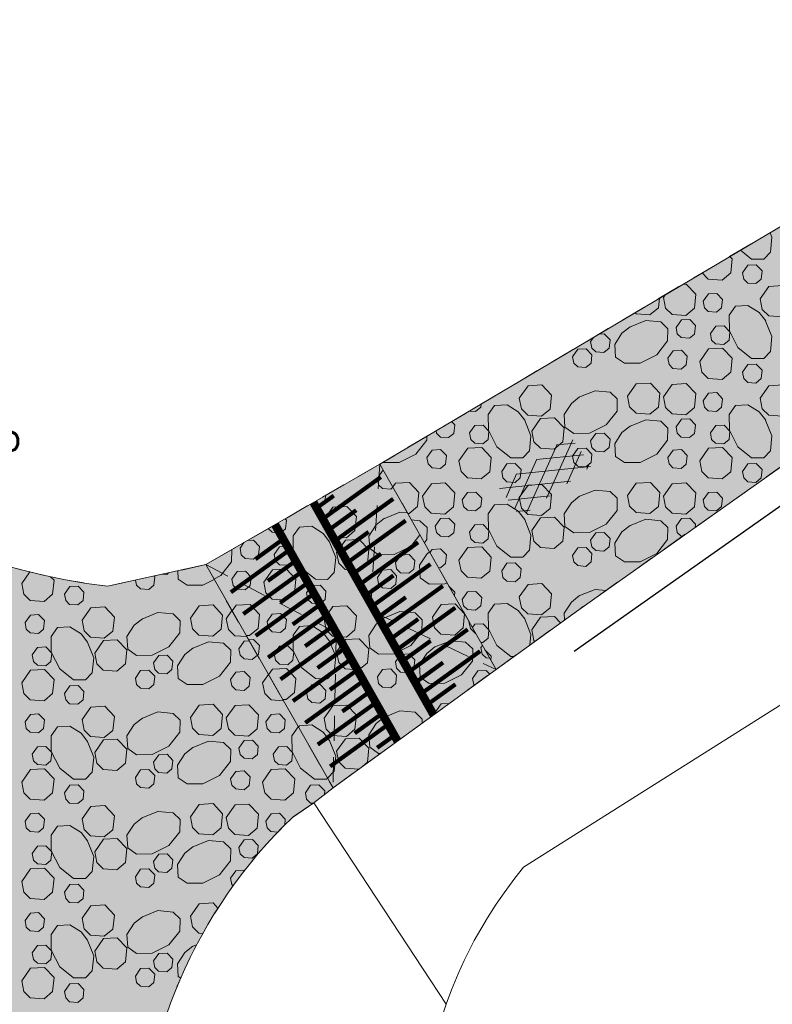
# Model space of a CAD drawing. Header units: metres. Extents: x 148425 to 149111, y 486065 to 486671.
# Tile 9 of 81: x 148546 to 148564, y 486242 to 486266. Entities that reach past the tile are written whole.
import ezdxf

# ---------------------------------------------------------------- set-up
doc = ezdxf.new("R2010")
doc.units = ezdxf.units.M
doc.header["$MEASUREMENT"] = 0
doc.linetypes.add('DGN Style 2', pattern=[1, 0.6, -0.4])
for name, color, linetype, lineweight in [('BWR-alg-topografie', 7, 'Continuous', 13), ('BWR-verw-drain ø 60', 60, 'drainage60w', 30), ('BWR-verw-situatie', 214, 'DGN Style 2', 13), ('N-WE-VW-MARKERING_DREMPEL-G', 7, 'Continuous', 30), ('TOP-L-topo objecten punt', 7, 'Continuous', 0), ('TOP-L-topo objecten vlak', 7, 'Continuous', 0), ('WVB-alg-onderhoek', 7, 'Continuous', 30), ('WVB-dim-terr-maatvoering 018', 7, 'Continuous', 13), ('WVB-pen-dik 013', 1, 'Continuous', 0), ('WVB-raster-20%', 254, 'Continuous', 30)]:
    doc.layers.add(name, color=color, linetype=linetype, lineweight=lineweight)
doc.styles.add('1 200   0.18', font='WORKING.shx', dxfattribs={"height": 0.36})
doc.styles.add('Style-STANDARD', font='STANDARD.shx')
doc.styles.add('Style-WORKING', font='WORKING.shx')
doc.linetypes.add('drainage60w', pattern='A,2.1,["V",Style-WORKING,S=0.700002,R=0,X=-0.228,Y=-0.367],2.9,-0.32,0.02,-0.32,1,-0.32,5', length=11.98)
doc.dimstyles.new('TER 1 200', dxfattribs={"dimtxt": 0.36, "dimasz": 0.36, "dimexe": 0.18, "dimexo": 0.0625, "dimgap": 0.18, "dimtad": 1, "dimzin": 0, "dimdsep": 46, "dimtxsty": '1 200   0.18', "dimblk": 'TerminatorOpen_0.5', "dimcen": 0, "dimse1": 1, "dimse2": 1, "dimclrd": 256, "dimclre": 256, "dimclrt": 7, "dimazin": 0, "dimtfac": 1, "dimtdec": 0, "dimtmove": 1, "dimatfit": 1, "dimldrblk": 'TerminatorOpen_0.5', "dimfxl": 0.18, "dimfxlon": 1, "dimfrac": 2, "dimtolj": 1, "dimtzin": 0, "dimlwd": -1, "dimlwe": -1, "dimarcsym": 0})

# ---------------------------------------------------------------- blocks, each defined once
blk = doc.blocks.new('73')
at = {"layer": 'TOP-L-topo objecten punt', "color": 7, "linetype": 'Continuous', "lineweight": 0}
blk.add_circle((0, 0), 0.25, dxfattribs=at)
at = {"layer": 'TOP-L-topo objecten punt', "color": 7, "linetype": 'Continuous', "lineweight": 0, "style": 'Style-STANDARD'}
blk.add_text('WP', height=0.6, dxfattribs=at).set_placement((0.483, 0))
blk = doc.blocks.new('ASFALT')
at = {"layer": 'BWR-alg-topografie'}
for p, q in [((0.537, 0.737), (-0.001, 0.426)), ((1.137, 0.736), (0, 0.079)), ((1.737, 0.736), (0.177, -0.165)), ((2.083, -0.164), (0.524, 0.736)), ((2.111, 0.166), (1.124, 0.736)), ((2.112, 0.513), (1.725, 0.736)), ((1.483, -0.166), (0, 0.693)), ((2.113, 0.607), (0.778, -0.165)), ((0.884, -0.164), (0, 0.346)), ((2.112, 0.259), (1.377, -0.163)), ((0.284, -0.164), (0, 0)), ((2.113, -0.086), (1.978, -0.163))]:
    blk.add_line(p, q, dxfattribs=at)
blk = doc.blocks.new('TerminatorOpen_0.5')
at = {"color": 0, "linetype": 'ByBlock', "lineweight": -2}
for q in [(-1, 0.25), (-1, 0), (-1, -0.25)]:
    blk.add_line((0, 0), q, dxfattribs=at)

msp = doc.modelspace()

# ---------------------------------------------------------------- hatches: boundary and pattern name
at = {"layer": 'WVB-raster-20%', "linetype": 'Continuous', "lineweight": 0}
msp.add_hatch(color=256, dxfattribs=at).paths.add_polyline_path([(148924.789, 486510.032), (148922.439, 486513.361), (148903.543, 486500), (148747.547, 486389.546), (148744.596, 486388.204), (148728.278, 486376.797), (148726.384, 486374.527), (148583.29, 486273.18), (148579.06, 486270.35), (148577.545, 486269.321), (148570.335, 486264.284), (148554.904, 486255.134), (148557.704, 486250.188), (148559.694, 486251.626), (148727.071, 486370.042), (148730.958, 486371.59), (148748.805, 486384.219), (148750.944, 486386.728), (148910.697, 486500)], flags=0)
at = {"layer": 'WVB-raster-20%', "linetype": 'Continuous', "lineweight": 0, "extrusion": (0, 0, -1)}
msp.add_hatch(color=256, dxfattribs=at).paths.add_polyline_path([(-148549.254, 486233.907), (-148538.384, 486257.334), (-148538.546, 486257.16), (-148538.901, 486256.795), (-148539.267, 486256.441), (-148539.644, 486256.099), (-148540.032, 486255.768), (-148540.43, 486255.451), (-148540.838, 486255.146), (-148541.255, 486254.853), (-148541.681, 486254.575), (-148542.116, 486254.309), (-148542.558, 486254.058), (-148543.009, 486253.82), (-148543.467, 486253.597), (-148543.931, 486253.388), (-148544.402, 486253.194), (-148544.879, 486253.015), (-148545.361, 486252.85), (-148545.848, 486252.701), (-148546.339, 486252.568), (-148546.834, 486252.45), (-148547.333, 486252.347), (-148547.835, 486252.261), (-148548.339, 486252.19), (-148550.709, 486252.712), (-148553.775, 486247.337), (-148553.313, 486246.978), (-148552.796, 486246.625), (-148552.583, 486246.414), (-148552.375, 486246.199), (-148552.172, 486245.978), (-148551.975, 486245.752), (-148551.784, 486245.521), (-148551.598, 486245.286), (-148551.419, 486245.046), (-148551.245, 486244.802), (-148551.078, 486244.553), (-148550.916, 486244.301), (-148550.761, 486244.044), (-148550.613, 486243.784), (-148550.471, 486243.52), (-148550.336, 486243.253), (-148550.207, 486242.982), (-148550.085, 486242.708), (-148549.97, 486242.432), (-148549.862, 486242.152), (-148549.76, 486241.87), (-148549.666, 486241.586), (-148549.579, 486241.299), (-148549.499, 486241.01), (-148549.427, 486240.719), (-148549.361, 486240.427), (-148549.303, 486240.133), (-148549.252, 486239.837), (-148549.209, 486239.541), (-148549.172, 486239.243), (-148549.144, 486238.945), (-148549.122, 486238.646), (-148549.109, 486238.347), (-148549.102, 486238.047), (-148549.103, 486237.748), (-148549.112, 486237.448), (-148549.128, 486237.149), (-148549.151, 486236.85), (-148549.169, 486236.512)], flags=0)

# ---------------------------------------------------------------- linework, layer by layer
at = {"layer": 'BWR-verw-drain ø 60', "linetype": 'drainage60w', "ltscale": 2.5, "flags": 128}
msp.add_lwpolyline([(148559.582, 486250.628), (148601.744, 486280.34)], dxfattribs=at)
at = {"layer": 'BWR-verw-situatie'}
for p, q in [((148554.904, 486255.134), (148554.678, 486251.605)), ((148555.329, 486248.465), (148552.379, 486253.676)), ((148550.709, 486252.712), (148553.854, 486251.071)), ((148554.678, 486251.605), (148557.704, 486250.188)), ((148553.854, 486251.071), (148553.775, 486247.337))]:
    msp.add_line(p, q, dxfattribs=at)
at = {"layer": 'BWR-verw-situatie', "flags": 128}
for points in [[(148922.439, 486513.361), (148903.543, 486500), (148747.547, 486389.546), (148744.596, 486388.204), (148728.278, 486376.797), (148726.384, 486374.527), (148583.29, 486273.18), (148579.06, 486270.35), (148577.545, 486269.321), (148570.335, 486264.284), (148554.904, 486255.134)], [(148557.704, 486250.188), (148559.694, 486251.626), (148727.071, 486370.042), (148731.453, 486371.787), (148748.351, 486383.686), (148750.944, 486386.728), (148910.697, 486500), (148924.789, 486510.032)], [(148550.709, 486252.712), (148548.339, 486252.19), (148547.835, 486252.261), (148547.333, 486252.347), (148546.834, 486252.45), (148546.339, 486252.568), (148545.848, 486252.701), (148545.361, 486252.85), (148544.879, 486253.015), (148544.402, 486253.194), (148543.931, 486253.388), (148543.467, 486253.597), (148543.009, 486253.82), (148542.558, 486254.058), (148542.116, 486254.309), (148541.681, 486254.575), (148541.255, 486254.853), (148540.838, 486255.146), (148540.43, 486255.451), (148540.032, 486255.768), (148539.644, 486256.099), (148539.267, 486256.441), (148538.901, 486256.795), (148538.546, 486257.16), (148538.384, 486257.334)], [(148554.904, 486255.134), (148550.709, 486252.712)], [(148557.704, 486250.188), (148554.904, 486255.134)], [(148550.709, 486252.712), (148553.775, 486247.337)], [(148553.775, 486247.337), (148557.704, 486250.188)], [(148553.313, 486246.978), (148553.775, 486247.337)], [(148553.313, 486246.978), (148552.796, 486246.625), (148552.583, 486246.414), (148552.375, 486246.199), (148552.172, 486245.978), (148551.975, 486245.752), (148551.784, 486245.521), (148551.598, 486245.286), (148551.419, 486245.046), (148551.245, 486244.802), (148551.078, 486244.553), (148550.916, 486244.301), (148550.761, 486244.044), (148550.613, 486243.784), (148550.471, 486243.52), (148550.336, 486243.253), (148550.207, 486242.982), (148550.085, 486242.708), (148549.97, 486242.432), (148549.862, 486242.152), (148549.76, 486241.87), (148549.666, 486241.586), (148549.579, 486241.299), (148549.499, 486241.01), (148549.427, 486240.719), (148549.361, 486240.427), (148549.303, 486240.133), (148549.252, 486239.837), (148549.209, 486239.541), (148549.172, 486239.243), (148549.144, 486238.945), (148549.122, 486238.646), (148549.109, 486238.347), (148549.102, 486238.047), (148549.103, 486237.748), (148549.112, 486237.448), (148549.128, 486237.149), (148549.151, 486236.85), (148549.169, 486236.512), (148549.254, 486233.907)]]:
    msp.add_lwpolyline(points, dxfattribs=at)
at = {"layer": 'N-WE-VW-MARKERING_DREMPEL-G', "flags": 128}
for points, const_width in [([(148553.528, 486253.812), (148554.927, 486254.821)], 0.1), ([(148553.379, 486254.075), (148553.794, 486254.373)], 0.1), ([(148553.826, 486253.287), (148555.226, 486254.297)], 0.1), ([(148553.303, 486254.21), (148556.198, 486249.095)], 0.2), ([(148553.677, 486253.549), (148554.334, 486254.024)], 0.1), ([(148555.329, 486248.465), (148552.379, 486253.676)], 0.2), ([(148554.123, 486252.761), (148555.525, 486253.773)], 0.1), ([(148553.974, 486253.024), (148554.633, 486253.5)], 0.1), ([(148552.576, 486253.328), (148551.906, 486252.844)], 0.1), ([(148554.42, 486252.236), (148555.824, 486253.249)], 0.1), ([(148552.725, 486253.065), (148551.314, 486252.047)], 0.1), ([(148554.272, 486252.499), (148554.932, 486252.975)], 0.1), ([(148552.874, 486252.802), (148552.205, 486252.32)], 0.1), ([(148554.718, 486251.711), (148556.123, 486252.724)], 0.1), ([(148553.023, 486252.54), (148551.613, 486251.523)], 0.1), ([(148554.569, 486251.973), (148555.231, 486252.451)], 0.1), ([(148553.171, 486252.277), (148552.504, 486251.796)], 0.1), ([(148555.015, 486251.185), (148556.422, 486252.2)], 0.1), ([(148553.32, 486252.014), (148551.912, 486250.998)], 0.1), ([(148554.866, 486251.448), (148555.53, 486251.927)], 0.1), ([(148553.469, 486251.752), (148552.803, 486251.272)], 0.1), ([(148553.617, 486251.489), (148552.211, 486250.474)], 0.1), ([(148555.312, 486250.66), (148556.721, 486251.676)], 0.1), ([(148553.766, 486251.226), (148553.102, 486250.747)], 0.1), ([(148555.164, 486250.923), (148555.829, 486251.403)], 0.1), ([(148555.61, 486250.135), (148557.02, 486251.152)], 0.1), ([(148553.915, 486250.964), (148552.51, 486249.95)], 0.1), ([(148555.461, 486250.397), (148556.128, 486250.879)], 0.1), ([(148554.063, 486250.701), (148553.401, 486250.223)], 0.1), ([(148555.907, 486249.609), (148557.319, 486250.628)], 0.1), ([(148554.212, 486250.439), (148552.809, 486249.426)], 0.1), ([(148555.759, 486249.872), (148556.427, 486250.355)], 0.1), ([(148554.361, 486250.176), (148553.7, 486249.699)], 0.1), ([(148554.509, 486249.913), (148553.108, 486248.902)], 0.1), ([(148556.056, 486249.347), (148556.726, 486249.831)], 0.1), ([(148554.658, 486249.651), (148553.999, 486249.175)], 0.1), ([(148554.807, 486249.388), (148553.407, 486248.378)], 0.1), ([(148554.955, 486249.125), (148554.298, 486248.651)], 0.1), ([(148555.104, 486248.863), (148553.706, 486247.853)], 0.1), ([(148555.253, 486248.6), (148554.839, 486248.301)], 0.1)]:
    msp.add_lwpolyline(points, dxfattribs=dict(at, const_width=const_width))
at = {"layer": 'TOP-L-topo objecten vlak', "color": 7, "linetype": 'Continuous', "lineweight": 0, "flags": 128}
for points in [[(148556.498, 486242.124), (148556.627, 486242.469), (148556.79, 486242.861), (148556.937, 486243.181), (148557.179, 486243.657), (148557.494, 486244.203), (148557.707, 486244.536), (148557.894, 486244.809), (148558.154, 486245.161), (148558.364, 486245.426), (148565.2, 486249.74)], [(148556.498, 486242.124), (148553.313, 486246.978)], [(148563.402, 486221.637), (148556.69, 486234.139), (148556.494, 486234.65), (148556.396, 486234.935), (148556.303, 486235.237), (148556.202, 486235.602), (148556.131, 486235.891), (148556.032, 486236.369), (148555.979, 486236.686), (148555.94, 486236.955), (148555.882, 486237.523), (148555.853, 486238.686), (148555.869, 486239.049), (148555.896, 486239.406), (148555.945, 486239.846), (148556.011, 486240.278), (148556.082, 486240.647), (148556.159, 486240.991), (148556.235, 486241.287), (148556.345, 486241.669), (148556.498, 486242.124)]]:
    msp.add_lwpolyline(points, dxfattribs=at)
at = {"layer": 'WVB-alg-onderhoek', "lineweight": 40, "ltscale": 500}
msp.add_3dface([(148601.941, 486074.385), (149104.348, 486429.086), (148938.821, 486663.542), (148436.414, 486308.842)], dxfattribs=at)
at = {"layer": 'WVB-pen-dik 013'}
for p, q in [((148561.734, 486259.149), (148561.777, 486259.209)), ((148559.981, 486258.084), (148560.057, 486258.19)), ((148551.536, 486253.106), (148551.63, 486253.244)), ((148546.276, 486252.261), (148546.469, 486252.537)), ((148551.201, 486251.411), (148551.34, 486251.606)), ((148557.338, 486250.713), (148557.376, 486250.768)), ((148552.079, 486249.869), (148552.218, 486250.067)), ((148550.384, 486243.516), (148550.492, 486243.559))]:
    msp.add_line(p, q, dxfattribs=at)
at = {"layer": 'WVB-pen-dik 013', "flags": 128}
for points in [[(148564.303, 486260.707), (148564.346, 486260.599), (148564.311, 486260.236), (148564.151, 486260.066), (148563.859, 486260.071), (148563.589, 486260.284)], [(148563.333, 486260.132), (148563.389, 486260.074), (148563.356, 486259.736), (148563.149, 486259.564), (148562.816, 486259.589), (148562.666, 486259.736)], [(148563.641, 486259.741), (148563.769, 486259.921), (148563.969, 486259.931), (148564.109, 486259.786), (148564.089, 486259.584), (148563.964, 486259.479), (148563.766, 486259.494), (148563.671, 486259.584), (148563.641, 486259.741)], [(148562.202, 486259.461), (148562.281, 486259.466), (148562.514, 486259.224), (148562.479, 486258.886), (148562.271, 486258.714), (148561.941, 486258.736), (148561.786, 486258.889), (148561.734, 486259.149)], [(148564.064, 486259.114), (148564.276, 486259.411), (148564.611, 486259.431), (148564.844, 486259.189), (148564.809, 486258.851), (148564.601, 486258.679), (148564.271, 486258.701), (148564.116, 486258.854), (148564.064, 486259.114)], [(148561.638, 486259.127), (148561.616, 486258.899), (148561.409, 486258.726), (148561.076, 486258.751), (148561.049, 486258.778)], [(148562.691, 486259.054), (148562.819, 486259.234), (148563.019, 486259.246), (148563.159, 486259.101), (148563.136, 486258.896), (148563.014, 486258.791), (148562.814, 486258.809), (148562.721, 486258.899), (148562.691, 486259.054)], [(148564.189, 486258.599), (148564.346, 486258.206), (148564.311, 486257.844), (148564.151, 486257.674), (148563.859, 486257.679), (148563.526, 486257.941), (148563.324, 486258.344), (148563.319, 486258.721), (148563.471, 486258.936), (148563.771, 486258.954), (148564.041, 486258.781), (148564.199, 486258.581)], [(148562.041, 486258.424), (148562.166, 486258.606), (148562.369, 486258.616), (148562.509, 486258.471), (148562.486, 486258.266), (148562.361, 486258.164), (148562.164, 486258.179), (148562.069, 486258.269), (148562.041, 486258.424)], [(148560.916, 486258.431), (148561.311, 486258.589), (148561.671, 486258.556), (148561.844, 486258.391), (148561.836, 486258.101), (148561.576, 486257.766), (148561.174, 486257.566), (148560.794, 486257.561), (148560.579, 486257.711), (148560.561, 486258.016), (148560.736, 486258.284), (148560.934, 486258.441)], [(148562.866, 486258.276), (148562.994, 486258.456), (148563.194, 486258.466), (148563.334, 486258.321), (148563.314, 486258.119), (148563.189, 486258.014), (148562.991, 486258.029), (148562.896, 486258.119), (148562.866, 486258.276)], [(148560.186, 486258.266), (148560.309, 486258.274), (148560.449, 486258.129), (148560.426, 486257.924), (148560.301, 486257.821), (148560.104, 486257.836), (148560.011, 486257.926), (148559.981, 486258.084)], [(148559.546, 486257.719), (148559.674, 486257.899), (148559.874, 486257.911), (148560.011, 486257.764), (148559.991, 486257.561), (148559.869, 486257.456), (148559.669, 486257.474), (148559.576, 486257.564), (148559.546, 486257.719)], [(148562.611, 486257.606), (148562.821, 486257.906), (148563.159, 486257.924), (148563.389, 486257.681), (148563.356, 486257.344), (148563.149, 486257.171), (148562.816, 486257.196), (148562.661, 486257.349), (148562.611, 486257.606)], [(148561.841, 486257.684), (148561.969, 486257.864), (148562.169, 486257.876), (148562.309, 486257.731), (148562.286, 486257.526), (148562.164, 486257.421), (148561.964, 486257.439), (148561.871, 486257.529), (148561.841, 486257.684)], [(148563.641, 486257.349), (148563.769, 486257.529), (148563.969, 486257.539), (148564.109, 486257.394), (148564.089, 486257.191), (148563.964, 486257.086), (148563.766, 486257.101), (148563.671, 486257.191), (148563.641, 486257.349)], [(148558.261, 486256.721), (148558.474, 486257.019), (148558.809, 486257.039), (148559.041, 486256.796), (148559.006, 486256.459), (148558.799, 486256.286), (148558.469, 486256.309), (148558.314, 486256.461), (148558.261, 486256.721)], [(148560.871, 486256.769), (148561.081, 486257.069), (148561.419, 486257.086), (148561.649, 486256.844), (148561.616, 486256.506), (148561.409, 486256.334), (148561.076, 486256.359), (148560.921, 486256.511), (148560.871, 486256.769)], [(148561.734, 486256.756), (148561.946, 486257.054), (148562.281, 486257.074), (148562.514, 486256.831), (148562.479, 486256.494), (148562.271, 486256.321), (148561.941, 486256.344), (148561.786, 486256.496), (148561.734, 486256.756)], [(148564.064, 486256.721), (148564.276, 486257.019), (148564.611, 486257.039), (148564.844, 486256.796), (148564.809, 486256.459), (148564.601, 486256.286), (148564.271, 486256.309), (148564.116, 486256.461), (148564.064, 486256.721)], [(148559.699, 486256.744), (148560.091, 486256.901), (148560.454, 486256.869), (148560.624, 486256.704), (148560.619, 486256.411), (148560.356, 486256.079), (148559.954, 486255.879), (148559.576, 486255.871), (148559.361, 486256.024), (148559.344, 486256.326), (148559.516, 486256.596), (148559.716, 486256.754)], [(148562.691, 486256.661), (148562.819, 486256.841), (148563.019, 486256.854), (148563.159, 486256.709), (148563.136, 486256.504), (148563.014, 486256.399), (148562.814, 486256.416), (148562.721, 486256.506), (148562.691, 486256.661)], [(148557.342, 486256.58), (148557.334, 486256.504), (148557.211, 486256.399), (148557.059, 486256.412)], [(148558.386, 486256.206), (148558.544, 486255.814), (148558.509, 486255.451), (148558.349, 486255.281), (148558.056, 486255.286), (148557.724, 486255.549), (148557.521, 486255.951), (148557.516, 486256.329), (148557.669, 486256.544), (148557.969, 486256.561), (148558.239, 486256.389), (148558.396, 486256.189)], [(148564.189, 486256.206), (148564.346, 486255.814), (148564.311, 486255.451), (148564.151, 486255.281), (148563.859, 486255.286), (148563.526, 486255.549), (148563.324, 486255.951), (148563.319, 486256.329), (148563.471, 486256.544), (148563.771, 486256.561), (148564.041, 486256.389), (148564.199, 486256.189)], [(148558.566, 486255.929), (148558.776, 486256.229), (148559.111, 486256.246), (148559.344, 486256.004), (148559.311, 486255.666), (148559.104, 486255.494), (148558.771, 486255.519), (148558.616, 486255.671), (148558.566, 486255.929)], [(148556.63, 486256.157), (148556.706, 486256.079), (148556.684, 486255.874), (148556.559, 486255.771), (148556.361, 486255.786), (148556.266, 486255.876), (148556.256, 486255.935)], [(148557.064, 486255.884), (148557.191, 486256.064), (148557.391, 486256.074), (148557.531, 486255.929), (148557.511, 486255.726), (148557.386, 486255.621), (148557.189, 486255.636), (148557.094, 486255.726), (148557.064, 486255.884)], [(148560.916, 486256.039), (148561.311, 486256.196), (148561.671, 486256.164), (148561.844, 486255.999), (148561.836, 486255.709), (148561.576, 486255.374), (148561.174, 486255.174), (148560.794, 486255.169), (148560.579, 486255.319), (148560.561, 486255.624), (148560.736, 486255.891), (148560.934, 486256.049)], [(148562.041, 486256.031), (148562.166, 486256.214), (148562.369, 486256.224), (148562.509, 486256.079), (148562.486, 486255.874), (148562.361, 486255.771), (148562.164, 486255.786), (148562.069, 486255.876), (148562.041, 486256.031)], [(148562.866, 486255.884), (148562.994, 486256.064), (148563.194, 486256.074), (148563.334, 486255.929), (148563.314, 486255.726), (148563.189, 486255.621), (148562.991, 486255.636), (148562.896, 486255.726), (148562.866, 486255.884)], [(148556.036, 486255.805), (148556.034, 486255.709), (148555.774, 486255.374), (148555.371, 486255.174), (148554.991, 486255.169), (148554.978, 486255.178)], [(148559.981, 486255.691), (148560.109, 486255.869), (148560.309, 486255.881), (148560.449, 486255.736), (148560.426, 486255.531), (148560.301, 486255.429), (148560.104, 486255.444), (148560.011, 486255.534), (148559.981, 486255.691)], [(148556.809, 486255.214), (148557.019, 486255.514), (148557.356, 486255.531), (148557.586, 486255.289), (148557.554, 486254.951), (148557.346, 486254.779), (148557.014, 486254.804), (148556.859, 486254.956), (148556.809, 486255.214)], [(148562.611, 486255.214), (148562.821, 486255.514), (148563.159, 486255.531), (148563.389, 486255.289), (148563.356, 486254.951), (148563.149, 486254.779), (148562.816, 486254.804), (148562.661, 486254.956), (148562.611, 486255.214)], [(148556.039, 486255.291), (148556.166, 486255.471), (148556.366, 486255.484), (148556.506, 486255.339), (148556.484, 486255.134), (148556.361, 486255.029), (148556.161, 486255.046), (148556.069, 486255.136), (148556.039, 486255.291)], [(148559.546, 486255.326), (148559.674, 486255.506), (148559.874, 486255.519), (148560.011, 486255.371), (148559.991, 486255.169), (148559.869, 486255.064), (148559.669, 486255.081), (148559.576, 486255.171), (148559.546, 486255.326)], [(148561.841, 486255.291), (148561.969, 486255.471), (148562.169, 486255.484), (148562.309, 486255.339), (148562.286, 486255.134), (148562.164, 486255.029), (148561.964, 486255.046), (148561.871, 486255.136), (148561.841, 486255.291)], [(148557.839, 486254.956), (148557.966, 486255.136), (148558.166, 486255.146), (148558.306, 486255.001), (148558.286, 486254.799), (148558.161, 486254.694), (148557.964, 486254.709), (148557.869, 486254.799), (148557.839, 486254.956)], [(148563.641, 486254.956), (148563.769, 486255.136), (148563.969, 486255.146), (148564.109, 486255.001), (148564.089, 486254.799), (148563.964, 486254.694), (148563.766, 486254.709), (148563.671, 486254.799), (148563.641, 486254.956)], [(148554.843, 486254.793), (148554.971, 486254.973), (148554.994, 486254.975)], [(148555.219, 486254.577), (148555.166, 486254.531), (148554.966, 486254.548), (148554.873, 486254.638), (148554.843, 486254.793)], [(148555.215, 486254.585), (148555.279, 486254.676), (148555.616, 486254.694), (148555.846, 486254.451), (148555.814, 486254.114), (148555.606, 486253.941), (148555.578, 486253.943)], [(148555.931, 486254.364), (148556.144, 486254.661), (148556.479, 486254.681), (148556.711, 486254.439), (148556.676, 486254.101), (148556.469, 486253.929), (148556.139, 486253.951), (148555.984, 486254.104), (148555.931, 486254.364)], [(148558.261, 486254.329), (148558.474, 486254.626), (148558.809, 486254.646), (148559.041, 486254.404), (148559.006, 486254.066), (148558.799, 486253.894), (148558.469, 486253.916), (148558.314, 486254.069), (148558.261, 486254.329)], [(148560.871, 486254.376), (148561.081, 486254.676), (148561.419, 486254.694), (148561.649, 486254.451), (148561.616, 486254.114), (148561.409, 486253.941), (148561.076, 486253.966), (148560.921, 486254.119), (148560.871, 486254.376)], [(148561.734, 486254.364), (148561.946, 486254.661), (148562.281, 486254.681), (148562.514, 486254.439), (148562.479, 486254.101), (148562.271, 486253.929), (148561.941, 486253.951), (148561.786, 486254.104), (148561.734, 486254.364)], [(148553.594, 486254.378), (148553.583, 486254.266), (148553.458, 486254.161), (148553.261, 486254.176), (148553.254, 486254.182)], [(148556.889, 486254.269), (148557.016, 486254.449), (148557.216, 486254.461), (148557.356, 486254.316), (148557.334, 486254.111), (148557.211, 486254.006), (148557.011, 486254.024), (148556.919, 486254.114), (148556.889, 486254.269)], [(148559.699, 486254.351), (148560.091, 486254.509), (148560.454, 486254.476), (148560.624, 486254.311), (148560.619, 486254.019), (148560.356, 486253.686), (148559.954, 486253.486), (148559.576, 486253.479), (148559.361, 486253.631), (148559.344, 486253.934), (148559.516, 486254.204), (148559.716, 486254.361)], [(148562.691, 486254.269), (148562.819, 486254.449), (148563.019, 486254.461), (148563.159, 486254.316), (148563.136, 486254.111), (148563.014, 486254.006), (148562.814, 486254.024), (148562.721, 486254.114), (148562.691, 486254.269)], [(148553.558, 486253.796), (148553.771, 486254.093), (148554.106, 486254.113), (148554.338, 486253.871), (148554.303, 486253.533), (148554.096, 486253.361), (148553.766, 486253.383), (148553.611, 486253.536), (148553.558, 486253.796)], [(148558.386, 486253.814), (148558.544, 486253.421), (148558.509, 486253.059), (148558.349, 486252.889), (148558.056, 486252.894), (148557.724, 486253.156), (148557.521, 486253.559), (148557.516, 486253.936), (148557.669, 486254.151), (148557.969, 486254.169), (148558.239, 486253.996), (148558.396, 486253.796)], [(148554.996, 486253.818), (148555.388, 486253.976), (148555.569, 486253.959)], [(148552.621, 486253.816), (148552.653, 486253.783), (148552.631, 486253.578), (148552.508, 486253.473), (148552.308, 486253.491), (148552.216, 486253.581), (148552.215, 486253.582)], [(148553.683, 486253.281), (148553.841, 486252.888), (148553.806, 486252.526), (148553.646, 486252.356), (148553.353, 486252.361), (148553.021, 486252.623), (148552.818, 486253.026), (148552.813, 486253.403), (148552.966, 486253.618), (148553.266, 486253.636), (148553.536, 486253.463), (148553.693, 486253.263)], [(148555.87, 486253.428), (148555.653, 486253.153), (148555.251, 486252.953), (148554.873, 486252.946), (148554.658, 486253.098), (148554.641, 486253.401), (148554.813, 486253.671), (148555.013, 486253.828)], [(148555.665, 486253.789), (148555.869, 486253.771), (148556.041, 486253.606), (148556.034, 486253.316), (148555.976, 486253.241)], [(148556.239, 486253.639), (148556.364, 486253.821), (148556.566, 486253.831), (148556.706, 486253.686), (148556.684, 486253.481), (148556.559, 486253.379), (148556.361, 486253.394), (148556.266, 486253.484), (148556.239, 486253.639)], [(148557.064, 486253.491), (148557.191, 486253.671), (148557.391, 486253.681), (148557.531, 486253.536), (148557.511, 486253.334), (148557.386, 486253.229), (148557.189, 486253.244), (148557.094, 486253.334), (148557.064, 486253.491)], [(148558.566, 486253.536), (148558.776, 486253.836), (148559.111, 486253.854), (148559.344, 486253.611), (148559.311, 486253.274), (148559.104, 486253.101), (148558.771, 486253.126), (148558.616, 486253.279), (148558.566, 486253.536)], [(148560.916, 486253.646), (148561.311, 486253.804), (148561.671, 486253.771), (148561.844, 486253.606), (148561.836, 486253.316), (148561.576, 486252.981), (148561.174, 486252.781), (148560.794, 486252.776), (148560.579, 486252.926), (148560.561, 486253.231), (148560.736, 486253.499), (148560.934, 486253.656)], [(148562.041, 486253.639), (148562.166, 486253.821), (148562.369, 486253.831), (148562.509, 486253.686), (148562.5, 486253.611)], [(148562.19, 486253.392), (148562.164, 486253.394), (148562.069, 486253.484), (148562.041, 486253.639)], [(148559.981, 486253.299), (148560.109, 486253.476), (148560.309, 486253.489), (148560.449, 486253.344), (148560.426, 486253.139), (148560.301, 486253.036), (148560.104, 486253.051), (148560.011, 486253.141), (148559.981, 486253.299)], [(148551.711, 486253.291), (148551.863, 486253.298), (148552.003, 486253.153), (148551.981, 486252.948), (148551.856, 486252.846), (148551.658, 486252.861), (148551.563, 486252.951), (148551.536, 486253.106)], [(148553.863, 486253.003), (148554.073, 486253.303), (148554.408, 486253.321), (148554.641, 486253.078), (148554.608, 486252.741), (148554.401, 486252.568), (148554.068, 486252.593), (148553.913, 486252.746), (148553.863, 486253.003)], [(148551.337, 486253.074), (148551.338, 486253.073), (148551.331, 486252.783), (148551.071, 486252.448), (148550.906, 486252.366)], [(148552.361, 486252.958), (148552.488, 486253.138), (148552.688, 486253.148), (148552.828, 486253.003), (148552.808, 486252.801), (148552.683, 486252.696), (148552.486, 486252.711), (148552.391, 486252.801), (148552.361, 486252.958)], [(148555.278, 486252.766), (148555.406, 486252.943), (148555.606, 486252.956), (148555.746, 486252.811), (148555.723, 486252.606), (148555.598, 486252.503), (148555.401, 486252.518), (148555.308, 486252.608), (148555.278, 486252.766)], [(148556.523, 486252.274), (148556.471, 486252.248), (148556.091, 486252.243), (148555.876, 486252.393), (148555.858, 486252.698), (148556.033, 486252.966), (148556.101, 486253.02)], [(148556.111, 486253.001), (148556.166, 486253.079), (148556.366, 486253.091), (148556.506, 486252.946), (148556.484, 486252.741), (148556.361, 486252.636), (148556.316, 486252.64)], [(148556.809, 486252.821), (148557.019, 486253.121), (148557.356, 486253.139), (148557.586, 486252.896), (148557.554, 486252.559), (148557.346, 486252.386), (148557.014, 486252.411), (148556.859, 486252.564), (148556.809, 486252.821)], [(148559.546, 486252.934), (148559.674, 486253.114), (148559.874, 486253.126), (148560.011, 486252.979), (148559.991, 486252.776), (148559.869, 486252.671), (148559.669, 486252.689), (148559.576, 486252.779), (148559.546, 486252.934)], [(148557.839, 486252.564), (148557.966, 486252.744), (148558.166, 486252.754), (148558.306, 486252.609), (148558.286, 486252.406), (148558.161, 486252.301), (148557.964, 486252.316), (148557.869, 486252.406), (148557.839, 486252.564)], [(148549.816, 486252.515), (148549.769, 486252.476), (148549.671, 486252.483)], [(148550.912, 486252.356), (148550.641, 486252.221), (148550.261, 486252.216), (148550.046, 486252.366), (148550.035, 486252.563)], [(148551.336, 486252.366), (148551.463, 486252.546), (148551.663, 486252.558), (148551.803, 486252.413), (148551.781, 486252.208), (148551.658, 486252.103), (148551.458, 486252.121), (148551.366, 486252.211), (148551.336, 486252.366)], [(148552.106, 486252.288), (148552.316, 486252.588), (148552.653, 486252.606), (148552.883, 486252.363), (148552.851, 486252.026), (148552.643, 486251.853), (148552.311, 486251.878), (148552.156, 486252.031), (148552.106, 486252.288)], [(148554.843, 486252.401), (148554.971, 486252.581), (148555.171, 486252.593), (148555.308, 486252.446), (148555.288, 486252.243), (148555.166, 486252.138), (148554.966, 486252.156), (148554.873, 486252.246), (148554.843, 486252.401)], [(148546.973, 486252.421), (148547.054, 486252.336), (148547.021, 486251.999), (148546.814, 486251.826), (148546.481, 486251.851), (148546.326, 486252.004), (148546.276, 486252.261)], [(148549.461, 486252.437), (148549.479, 486252.419), (148549.459, 486252.216), (148549.336, 486252.111), (148549.136, 486252.129), (148549.044, 486252.219), (148549.02, 486252.34)], [(148553.136, 486252.031), (148553.263, 486252.211), (148553.463, 486252.221), (148553.603, 486252.076), (148553.583, 486251.873), (148553.458, 486251.768), (148553.261, 486251.783), (148553.166, 486251.873), (148553.136, 486252.031)], [(148558.261, 486251.936), (148558.474, 486252.234), (148558.809, 486252.254), (148559.041, 486252.011), (148559.006, 486251.674), (148558.799, 486251.501), (148558.469, 486251.524), (148558.314, 486251.676), (148558.261, 486251.936)], [(148547.306, 486252.004), (148547.434, 486252.184), (148547.634, 486252.194), (148547.774, 486252.049), (148547.754, 486251.846), (148547.629, 486251.741), (148547.431, 486251.756), (148547.336, 486251.846), (148547.306, 486252.004)], [(148556.567, 486252.196), (148556.711, 486252.046), (148556.702, 486251.958)], [(148556.889, 486251.876), (148557.016, 486252.056), (148557.216, 486252.069), (148557.356, 486251.924), (148557.334, 486251.719), (148557.211, 486251.614), (148557.011, 486251.631), (148556.919, 486251.721), (148556.889, 486251.876)], [(148559.353, 486251.38), (148559.344, 486251.541), (148559.516, 486251.811), (148559.716, 486251.969)], [(148559.699, 486251.959), (148560.091, 486252.116), (148560.353, 486252.093)], [(148550.339, 486251.424), (148550.549, 486251.724), (148550.886, 486251.741), (148551.116, 486251.499), (148551.084, 486251.161), (148550.876, 486250.989), (148550.544, 486251.014), (148550.389, 486251.166), (148550.339, 486251.424)], [(148551.343, 486251.6), (148551.441, 486251.736), (148551.776, 486251.756), (148552.008, 486251.513), (148551.973, 486251.176), (148551.766, 486251.003), (148551.68, 486251.009)], [(148556.168, 486251.451), (148556.378, 486251.751), (148556.716, 486251.768), (148556.946, 486251.526), (148556.913, 486251.188), (148556.706, 486251.016), (148556.373, 486251.041), (148556.218, 486251.193), (148556.168, 486251.451)], [(148558.135, 486250.5), (148558.056, 486250.501), (148557.724, 486250.764), (148557.521, 486251.166), (148557.516, 486251.544), (148557.669, 486251.759), (148557.969, 486251.776), (148558.239, 486251.604), (148558.396, 486251.404)], [(148546.356, 486251.316), (148546.484, 486251.496), (148546.684, 486251.509), (148546.824, 486251.364), (148546.801, 486251.159), (148546.679, 486251.054), (148546.479, 486251.071), (148546.386, 486251.161), (148546.356, 486251.316)], [(148547.729, 486251.376), (148547.941, 486251.674), (148548.276, 486251.694), (148548.509, 486251.451), (148548.474, 486251.114), (148548.266, 486250.941), (148547.936, 486250.964), (148547.781, 486251.116), (148547.729, 486251.376)], [(148549.166, 486251.399), (148549.559, 486251.556), (148549.921, 486251.524), (148550.091, 486251.359), (148550.086, 486251.066), (148549.824, 486250.734), (148549.421, 486250.534), (148549.044, 486250.526), (148548.829, 486250.679), (148548.811, 486250.981), (148548.984, 486251.251), (148549.184, 486251.409)], [(148552.186, 486251.343), (148552.313, 486251.523), (148552.513, 486251.536), (148552.653, 486251.391), (148552.631, 486251.186), (148552.508, 486251.081), (148552.308, 486251.098), (148552.216, 486251.188), (148552.186, 486251.343)], [(148553.558, 486251.403), (148553.771, 486251.701), (148554.106, 486251.721), (148554.338, 486251.478), (148554.303, 486251.141), (148554.096, 486250.968), (148553.766, 486250.991), (148553.611, 486251.143), (148553.558, 486251.403)], [(148554.996, 486251.426), (148555.388, 486251.583), (148555.751, 486251.551), (148555.921, 486251.386), (148555.916, 486251.093), (148555.653, 486250.761), (148555.251, 486250.561), (148554.873, 486250.553), (148554.658, 486250.706), (148554.641, 486251.008), (148554.813, 486251.278), (148555.013, 486251.436)], [(148551.698, 486250.979), (148551.409, 486250.999), (148551.254, 486251.151), (148551.201, 486251.411)], [(148557.219, 486251.044), (148557.083, 486251.178), (148557.05, 486251.344)], [(148557.133, 486251.197), (148557.191, 486251.279), (148557.391, 486251.289), (148557.531, 486251.144), (148557.511, 486250.941), (148557.386, 486250.836), (148557.335, 486250.84)], [(148558.386, 486251.421), (148558.544, 486251.029), (148558.519, 486250.777)], [(148558.566, 486251.144), (148558.776, 486251.444), (148559.111, 486251.461), (148559.256, 486251.31)], [(148547.854, 486250.861), (148548.011, 486250.469), (148547.976, 486250.106), (148547.816, 486249.936), (148547.524, 486249.941), (148547.191, 486250.204), (148546.989, 486250.606), (148546.984, 486250.984), (148547.136, 486251.199), (148547.436, 486251.216), (148547.706, 486251.044), (148547.864, 486250.844)], [(148553.683, 486250.888), (148553.841, 486250.496), (148553.806, 486250.133), (148553.646, 486249.963), (148553.353, 486249.968), (148553.021, 486250.231), (148552.818, 486250.633), (148552.813, 486251.011), (148552.966, 486251.226), (148553.266, 486251.243), (148553.536, 486251.071), (148553.693, 486250.871)], [(148558.639, 486250.864), (148558.616, 486250.886), (148558.566, 486251.144)], [(148548.034, 486250.584), (148548.244, 486250.884), (148548.579, 486250.901), (148548.811, 486250.659), (148548.779, 486250.321), (148548.571, 486250.149), (148548.239, 486250.174), (148548.084, 486250.326), (148548.034, 486250.584)], [(148550.384, 486250.694), (148550.779, 486250.851), (148551.139, 486250.819), (148551.311, 486250.654), (148551.304, 486250.364), (148551.044, 486250.029), (148550.641, 486249.829), (148550.261, 486249.824), (148550.046, 486249.974), (148550.029, 486250.279), (148550.204, 486250.546), (148550.401, 486250.704)], [(148551.509, 486250.686), (148551.634, 486250.869), (148551.757, 486250.875)], [(148551.743, 486250.9), (148551.863, 486250.906), (148552.003, 486250.761), (148551.981, 486250.556), (148551.952, 486250.532)], [(148553.863, 486250.611), (148554.073, 486250.911), (148554.408, 486250.928), (148554.641, 486250.686), (148554.608, 486250.348), (148554.401, 486250.176), (148554.068, 486250.201), (148553.913, 486250.353), (148553.863, 486250.611)], [(148556.213, 486250.721), (148556.608, 486250.878), (148556.968, 486250.846), (148557.141, 486250.681), (148557.133, 486250.391), (148556.873, 486250.056), (148556.471, 486249.856), (148556.091, 486249.851), (148555.876, 486250.001), (148555.858, 486250.306), (148556.033, 486250.573), (148556.231, 486250.731)], [(148546.531, 486250.539), (148546.659, 486250.719), (148546.859, 486250.729), (148546.999, 486250.584), (148546.979, 486250.381), (148546.854, 486250.276), (148546.656, 486250.291), (148546.561, 486250.381), (148546.531, 486250.539)], [(148551.954, 486250.53), (148551.954, 486250.529), (148551.829, 486250.426), (148551.631, 486250.441), (148551.536, 486250.531), (148551.509, 486250.686)], [(148552.361, 486250.566), (148552.488, 486250.746), (148552.688, 486250.756), (148552.828, 486250.611), (148552.808, 486250.408), (148552.683, 486250.303), (148552.486, 486250.318), (148552.391, 486250.408), (148552.361, 486250.566)], [(148555.278, 486250.373), (148555.406, 486250.551), (148555.606, 486250.563), (148555.746, 486250.418), (148555.723, 486250.213), (148555.598, 486250.111), (148555.401, 486250.126), (148555.308, 486250.216), (148555.278, 486250.373)], [(148557.549, 486250.461), (148557.461, 486250.468), (148557.366, 486250.558), (148557.338, 486250.713)], [(148557.435, 486250.662), (148557.586, 486250.504), (148557.577, 486250.412)], [(148549.449, 486250.346), (148549.576, 486250.524), (148549.776, 486250.536), (148549.916, 486250.391), (148549.894, 486250.186), (148549.769, 486250.084), (148549.571, 486250.099), (148549.479, 486250.189), (148549.449, 486250.346)], [(148546.276, 486249.869), (148546.486, 486250.169), (148546.824, 486250.186), (148547.054, 486249.944), (148547.021, 486249.606), (148546.814, 486249.434), (148546.481, 486249.459), (148546.326, 486249.611), (148546.276, 486249.869)], [(148549.014, 486249.981), (148549.141, 486250.161), (148549.341, 486250.174), (148549.479, 486250.026), (148549.459, 486249.824), (148549.336, 486249.719), (148549.136, 486249.736), (148549.044, 486249.826), (148549.014, 486249.981)], [(148551.309, 486249.946), (148551.436, 486250.126), (148551.636, 486250.139), (148551.776, 486249.994), (148551.754, 486249.789), (148551.631, 486249.684), (148551.431, 486249.701), (148551.339, 486249.791), (148551.309, 486249.946)], [(148552.221, 486250.061), (148552.316, 486250.196), (148552.653, 486250.213), (148552.883, 486249.971), (148552.851, 486249.633), (148552.643, 486249.461), (148552.56, 486249.467)], [(148554.843, 486250.008), (148554.971, 486250.188), (148555.171, 486250.201), (148555.308, 486250.053), (148555.288, 486249.851), (148555.166, 486249.746), (148554.966, 486249.763), (148554.873, 486249.853), (148554.843, 486250.008)], [(148557.138, 486249.973), (148557.266, 486250.153), (148557.466, 486250.166), (148557.551, 486250.077)], [(148552.577, 486249.436), (148552.284, 486249.459), (148552.129, 486249.611), (148552.079, 486249.869)], [(148557.179, 486249.807), (148557.168, 486249.818), (148557.138, 486249.973)], [(148547.306, 486249.611), (148547.434, 486249.791), (148547.634, 486249.801), (148547.774, 486249.656), (148547.754, 486249.454), (148547.629, 486249.349), (148547.431, 486249.364), (148547.336, 486249.454), (148547.306, 486249.611)], [(148553.136, 486249.638), (148553.263, 486249.818), (148553.463, 486249.828), (148553.603, 486249.683), (148553.583, 486249.481), (148553.458, 486249.376), (148553.261, 486249.391), (148553.166, 486249.481), (148553.136, 486249.638)], [(148556.19, 486249.089), (148556.378, 486249.358), (148556.574, 486249.368)], [(148547.729, 486248.984), (148547.941, 486249.281), (148548.276, 486249.301), (148548.509, 486249.059), (148548.474, 486248.721), (148548.266, 486248.549), (148547.936, 486248.571), (148547.781, 486248.724), (148547.729, 486248.984)], [(148549.166, 486249.006), (148549.559, 486249.164), (148549.921, 486249.131), (148550.091, 486248.966), (148550.086, 486248.674), (148549.824, 486248.341), (148549.421, 486248.141), (148549.044, 486248.134), (148548.829, 486248.286), (148548.811, 486248.589), (148548.984, 486248.859), (148549.184, 486249.016)], [(148550.339, 486249.031), (148550.549, 486249.331), (148550.886, 486249.349), (148551.116, 486249.106), (148551.084, 486248.769), (148550.876, 486248.596), (148550.544, 486248.621), (148550.389, 486248.774), (148550.339, 486249.031)], [(148551.201, 486249.019), (148551.414, 486249.316), (148551.749, 486249.336), (148551.981, 486249.094), (148551.946, 486248.756), (148551.739, 486248.584), (148551.409, 486248.606), (148551.254, 486248.759), (148551.201, 486249.019)], [(148553.558, 486249.011), (148553.771, 486249.308), (148554.106, 486249.328), (148554.338, 486249.086), (148554.303, 486248.748), (148554.096, 486248.576), (148553.766, 486248.598), (148553.611, 486248.751), (148553.558, 486249.011)], [(148554.996, 486249.033), (148555.388, 486249.191), (148555.751, 486249.158), (148555.921, 486248.993), (148555.919, 486248.893)], [(148546.356, 486248.924), (148546.484, 486249.104), (148546.684, 486249.116), (148546.824, 486248.971), (148546.801, 486248.766), (148546.679, 486248.661), (148546.479, 486248.679), (148546.386, 486248.769), (148546.356, 486248.924)], [(148552.159, 486248.924), (148552.286, 486249.104), (148552.486, 486249.116), (148552.626, 486248.971), (148552.604, 486248.766), (148552.481, 486248.661), (148552.281, 486248.679), (148552.189, 486248.769), (148552.159, 486248.924)], [(148554.911, 486248.161), (148554.873, 486248.161), (148554.658, 486248.313), (148554.641, 486248.616), (148554.813, 486248.886), (148555.013, 486249.043)], [(148547.854, 486248.469), (148548.011, 486248.076), (148547.976, 486247.714), (148547.816, 486247.544), (148547.524, 486247.549), (148547.191, 486247.811), (148546.989, 486248.214), (148546.984, 486248.591), (148547.136, 486248.806), (148547.436, 486248.824), (148547.706, 486248.651), (148547.864, 486248.451)], [(148553.643, 486247.569), (148553.619, 486247.544), (148553.326, 486247.549), (148552.994, 486247.811), (148552.791, 486248.214), (148552.786, 486248.591), (148552.938, 486248.805)], [(148552.941, 486248.799), (148552.966, 486248.833), (148553.266, 486248.851), (148553.536, 486248.678), (148553.693, 486248.478)], [(148548.034, 486248.191), (148548.244, 486248.491), (148548.579, 486248.509), (148548.811, 486248.266), (148548.779, 486247.929), (148548.571, 486247.756), (148548.239, 486247.781), (148548.084, 486247.934), (148548.034, 486248.191)], [(148550.384, 486248.301), (148550.779, 486248.459), (148551.139, 486248.426), (148551.311, 486248.261), (148551.304, 486247.971), (148551.044, 486247.636), (148550.641, 486247.436), (148550.261, 486247.431), (148550.046, 486247.581), (148550.029, 486247.886), (148550.204, 486248.154), (148550.401, 486248.311)], [(148551.509, 486248.294), (148551.634, 486248.476), (148551.836, 486248.486), (148551.976, 486248.341), (148551.954, 486248.136), (148551.829, 486248.034), (148551.631, 486248.049), (148551.536, 486248.139), (148551.509, 486248.294)], [(148553.683, 486248.496), (148553.841, 486248.103), (148553.806, 486247.741), (148553.646, 486247.571), (148553.642, 486247.571)], [(148553.863, 486248.218), (148554.073, 486248.518), (148554.408, 486248.536), (148554.641, 486248.293), (148554.608, 486247.956), (148554.474, 486247.844)], [(148546.531, 486248.146), (148546.659, 486248.326), (148546.859, 486248.336), (148546.999, 486248.191), (148546.979, 486247.989), (148546.854, 486247.884), (148546.656, 486247.899), (148546.561, 486247.989), (148546.531, 486248.146)], [(148552.334, 486248.146), (148552.461, 486248.326), (148552.661, 486248.336), (148552.801, 486248.191), (148552.781, 486247.989), (148552.656, 486247.884), (148552.459, 486247.899), (148552.364, 486247.989), (148552.334, 486248.146)], [(148554.391, 486247.784), (148554.068, 486247.808), (148553.913, 486247.961), (148553.863, 486248.218)], [(148549.449, 486247.954), (148549.576, 486248.131), (148549.776, 486248.144), (148549.916, 486247.999), (148549.894, 486247.794), (148549.769, 486247.691), (148549.571, 486247.706), (148549.479, 486247.796), (148549.449, 486247.954)], [(148546.276, 486247.476), (148546.486, 486247.776), (148546.824, 486247.794), (148547.054, 486247.551), (148547.021, 486247.214), (148546.814, 486247.041), (148546.481, 486247.066), (148546.326, 486247.219), (148546.276, 486247.476)], [(148549.014, 486247.589), (148549.141, 486247.769), (148549.341, 486247.781), (148549.479, 486247.634), (148549.459, 486247.431), (148549.336, 486247.326), (148549.136, 486247.344), (148549.044, 486247.434), (148549.014, 486247.589)], [(148551.309, 486247.554), (148551.436, 486247.734), (148551.636, 486247.746), (148551.776, 486247.601), (148551.754, 486247.396), (148551.631, 486247.291), (148551.431, 486247.309), (148551.339, 486247.399), (148551.309, 486247.554)], [(148552.079, 486247.476), (148552.289, 486247.776), (148552.626, 486247.794), (148552.856, 486247.551), (148552.824, 486247.214), (148552.616, 486247.041), (148552.284, 486247.066), (148552.129, 486247.219), (148552.079, 486247.476)], [(148547.306, 486247.219), (148547.434, 486247.399), (148547.634, 486247.409), (148547.774, 486247.264), (148547.754, 486247.061), (148547.629, 486246.956), (148547.431, 486246.971), (148547.336, 486247.061), (148547.306, 486247.219)], [(148553.109, 486247.219), (148553.236, 486247.399), (148553.436, 486247.409), (148553.576, 486247.264), (148553.567, 486247.176)], [(148553.296, 486246.966), (148553.234, 486246.971), (148553.139, 486247.061), (148553.109, 486247.219)], [(148547.729, 486246.591), (148547.941, 486246.889), (148548.276, 486246.909), (148548.509, 486246.666), (148548.474, 486246.329), (148548.266, 486246.156), (148547.936, 486246.179), (148547.781, 486246.331), (148547.729, 486246.591)], [(148549.166, 486246.614), (148549.559, 486246.771), (148549.921, 486246.739), (148550.091, 486246.574), (148550.086, 486246.281), (148549.824, 486245.949), (148549.421, 486245.749), (148549.044, 486245.741), (148548.829, 486245.894), (148548.811, 486246.196), (148548.984, 486246.466), (148549.184, 486246.624)], [(148550.339, 486246.639), (148550.549, 486246.939), (148550.886, 486246.956), (148551.116, 486246.714), (148551.084, 486246.376), (148550.876, 486246.204), (148550.544, 486246.229), (148550.389, 486246.381), (148550.339, 486246.639)], [(148551.201, 486246.626), (148551.414, 486246.924), (148551.749, 486246.944), (148551.981, 486246.701), (148551.946, 486246.364), (148551.739, 486246.191), (148551.409, 486246.214), (148551.254, 486246.366), (148551.201, 486246.626)], [(148546.356, 486246.531), (148546.484, 486246.711), (148546.684, 486246.724), (148546.824, 486246.579), (148546.801, 486246.374), (148546.679, 486246.269), (148546.479, 486246.286), (148546.386, 486246.376), (148546.356, 486246.531)], [(148552.159, 486246.531), (148552.286, 486246.711), (148552.486, 486246.724), (148552.626, 486246.579), (148552.611, 486246.442)], [(148552.445, 486246.272), (148552.281, 486246.286), (148552.189, 486246.376), (148552.159, 486246.531)], [(148547.854, 486246.076), (148548.011, 486245.684), (148547.976, 486245.321), (148547.816, 486245.151), (148547.524, 486245.156), (148547.191, 486245.419), (148546.989, 486245.821), (148546.984, 486246.199), (148547.136, 486246.414), (148547.436, 486246.431), (148547.706, 486246.259), (148547.864, 486246.059)], [(148548.034, 486245.799), (148548.244, 486246.099), (148548.579, 486246.116), (148548.811, 486245.874), (148548.779, 486245.536), (148548.571, 486245.364), (148548.239, 486245.389), (148548.084, 486245.541), (148548.034, 486245.799)], [(148550.384, 486245.909), (148550.779, 486246.066), (148551.139, 486246.034), (148551.311, 486245.869), (148551.304, 486245.579), (148551.044, 486245.244), (148550.641, 486245.044), (148550.261, 486245.039), (148550.046, 486245.189), (148550.029, 486245.494), (148550.204, 486245.761), (148550.401, 486245.919)], [(148551.509, 486245.901), (148551.634, 486246.084), (148551.836, 486246.094), (148551.976, 486245.949), (148551.954, 486245.744), (148551.829, 486245.641), (148551.631, 486245.656), (148551.536, 486245.746), (148551.509, 486245.901)], [(148546.531, 486245.754), (148546.659, 486245.934), (148546.859, 486245.944), (148546.999, 486245.799), (148546.979, 486245.596), (148546.854, 486245.491), (148546.656, 486245.506), (148546.561, 486245.596), (148546.531, 486245.754)], [(148549.449, 486245.561), (148549.576, 486245.739), (148549.776, 486245.751), (148549.916, 486245.606), (148549.894, 486245.401), (148549.769, 486245.299), (148549.571, 486245.314), (148549.479, 486245.404), (148549.449, 486245.561)], [(148546.276, 486245.084), (148546.486, 486245.384), (148546.824, 486245.401), (148547.054, 486245.159), (148547.021, 486244.821), (148546.814, 486244.649), (148546.481, 486244.674), (148546.326, 486244.826), (148546.276, 486245.084)], [(148549.014, 486245.196), (148549.141, 486245.376), (148549.341, 486245.389), (148549.479, 486245.241), (148549.459, 486245.039), (148549.336, 486244.934), (148549.136, 486244.951), (148549.044, 486245.041), (148549.014, 486245.196)], [(148551.309, 486245.161), (148551.436, 486245.341), (148551.636, 486245.354), (148551.645, 486245.345)], [(148551.369, 486244.976), (148551.339, 486245.006), (148551.309, 486245.161)], [(148547.306, 486244.826), (148547.434, 486245.006), (148547.634, 486245.016), (148547.774, 486244.871), (148547.754, 486244.669), (148547.629, 486244.564), (148547.431, 486244.579), (148547.336, 486244.669), (148547.306, 486244.826)], [(148547.729, 486244.199), (148547.941, 486244.496), (148548.276, 486244.516), (148548.509, 486244.274), (148548.474, 486243.936), (148548.266, 486243.764), (148547.936, 486243.786), (148547.781, 486243.939), (148547.729, 486244.199)], [(148549.166, 486244.221), (148549.559, 486244.379), (148549.921, 486244.346), (148550.091, 486244.181), (148550.086, 486243.889), (148549.824, 486243.556), (148549.421, 486243.356), (148549.044, 486243.349), (148548.829, 486243.501), (148548.811, 486243.804), (148548.984, 486244.074), (148549.184, 486244.231)], [(148550.339, 486244.246), (148550.549, 486244.546), (148550.886, 486244.564), (148551.004, 486244.439)], [(148546.356, 486244.139), (148546.484, 486244.319), (148546.684, 486244.331), (148546.824, 486244.186), (148546.801, 486243.981), (148546.679, 486243.876), (148546.479, 486243.894), (148546.386, 486243.984), (148546.356, 486244.139)], [(148550.639, 486243.829), (148550.544, 486243.836), (148550.389, 486243.989), (148550.339, 486244.246)], [(148547.854, 486243.684), (148548.011, 486243.291), (148547.976, 486242.929), (148547.816, 486242.759), (148547.524, 486242.764), (148547.191, 486243.026), (148546.989, 486243.429), (148546.984, 486243.806), (148547.136, 486244.021), (148547.436, 486244.039), (148547.706, 486243.866), (148547.864, 486243.666)], [(148548.034, 486243.406), (148548.244, 486243.706), (148548.579, 486243.724), (148548.811, 486243.481), (148548.779, 486243.144), (148548.571, 486242.971), (148548.239, 486242.996), (148548.084, 486243.149), (148548.034, 486243.406)], [(148546.531, 486243.361), (148546.659, 486243.541), (148546.859, 486243.551), (148546.999, 486243.406), (148546.979, 486243.204), (148546.854, 486243.099), (148546.656, 486243.114), (148546.561, 486243.204), (148546.531, 486243.361)], [(148550.106, 486242.754), (148550.046, 486242.796), (148550.029, 486243.101), (148550.204, 486243.369), (148550.401, 486243.526)], [(148549.449, 486243.169), (148549.576, 486243.346), (148549.776, 486243.359), (148549.916, 486243.214), (148549.894, 486243.009), (148549.769, 486242.906), (148549.571, 486242.921), (148549.479, 486243.011), (148549.449, 486243.169)], [(148546.276, 486242.691), (148546.486, 486242.991), (148546.824, 486243.009), (148547.054, 486242.766), (148547.021, 486242.429), (148546.814, 486242.256), (148546.481, 486242.281), (148546.326, 486242.434), (148546.276, 486242.691)], [(148549.014, 486242.804), (148549.141, 486242.984), (148549.341, 486242.996), (148549.479, 486242.849), (148549.459, 486242.646), (148549.336, 486242.541), (148549.136, 486242.559), (148549.044, 486242.649), (148549.014, 486242.804)], [(148547.306, 486242.434), (148547.434, 486242.614), (148547.634, 486242.624), (148547.774, 486242.479), (148547.754, 486242.276), (148547.629, 486242.171), (148547.431, 486242.186), (148547.336, 486242.276), (148547.306, 486242.434)]]:
    msp.add_lwpolyline(points, dxfattribs=at)
at = {"layer": 'WVB-raster-20%', "linetype": 'Continuous', "lineweight": 0, "flags": 128}
for points in [[(148924.789, 486510.032), (148922.439, 486513.361), (148903.543, 486500), (148747.547, 486389.546), (148744.596, 486388.204), (148728.278, 486376.797), (148726.384, 486374.527), (148583.29, 486273.18), (148579.06, 486270.35), (148577.545, 486269.321), (148570.335, 486264.284), (148554.904, 486255.134), (148557.704, 486250.188), (148559.694, 486251.626), (148727.071, 486370.042), (148730.958, 486371.59), (148748.805, 486384.219), (148750.944, 486386.728), (148910.697, 486500)], [(148554.904, 486255.134), (148557.704, 486250.188), (148553.775, 486247.337), (148550.709, 486252.712)]]:
    msp.add_lwpolyline(points, close=True, dxfattribs=at)
msp.add_lwpolyline([(148545.848, 486252.701), (148546.339, 486252.568), (148546.834, 486252.45), (148547.333, 486252.347), (148547.835, 486252.261), (148548.339, 486252.19), (148550.709, 486252.712), (148553.775, 486247.337), (148553.313, 486246.978), (148552.796, 486246.625), (148552.583, 486246.414), (148552.375, 486246.199), (148552.172, 486245.978), (148551.975, 486245.752), (148551.784, 486245.521), (148551.598, 486245.286), (148551.419, 486245.046), (148551.245, 486244.802), (148551.078, 486244.553), (148550.916, 486244.301), (148550.761, 486244.044), (148550.613, 486243.784), (148550.471, 486243.52), (148550.336, 486243.253), (148550.207, 486242.982), (148550.085, 486242.708), (148549.97, 486242.432), (148549.862, 486242.152), (148549.76, 486241.87)], dxfattribs=at)
at = {"layer": 'WVB-raster-20%', "linetype": 'Continuous', "lineweight": 0}
msp.add_solid([(148554.904, 486255.134), (148557.704, 486250.188), (148550.709, 486252.712), (148553.775, 486247.337)], dxfattribs=at)

# ---------------------------------------------------------------- block references
at = {"layer": 'BWR-alg-topografie', "rotation": 35.84181214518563}
msp.add_blockref('ASFALT', (148558.194, 486253.988), dxfattribs=at)
at = {"layer": 'TOP-L-topo objecten punt', "color": 7, "linetype": 'Continuous', "lineweight": 0, "xscale": 1.5, "yscale": 1.5}
msp.add_blockref('73', (148543.984, 486255.017), dxfattribs=at)

# ---------------------------------------------------------------- leaders
at = {"layer": 'WVB-dim-terr-maatvoering 018'}
msp.add_leader([(148536.264, 486240.627), (148547.738, 486274.049)], dimstyle='TER 1 200', override={"dimscale": 1, "dimclrd": 0, "dimlwd": 65534}, dxfattribs=at)

doc.saveas('drawing.dxf')
